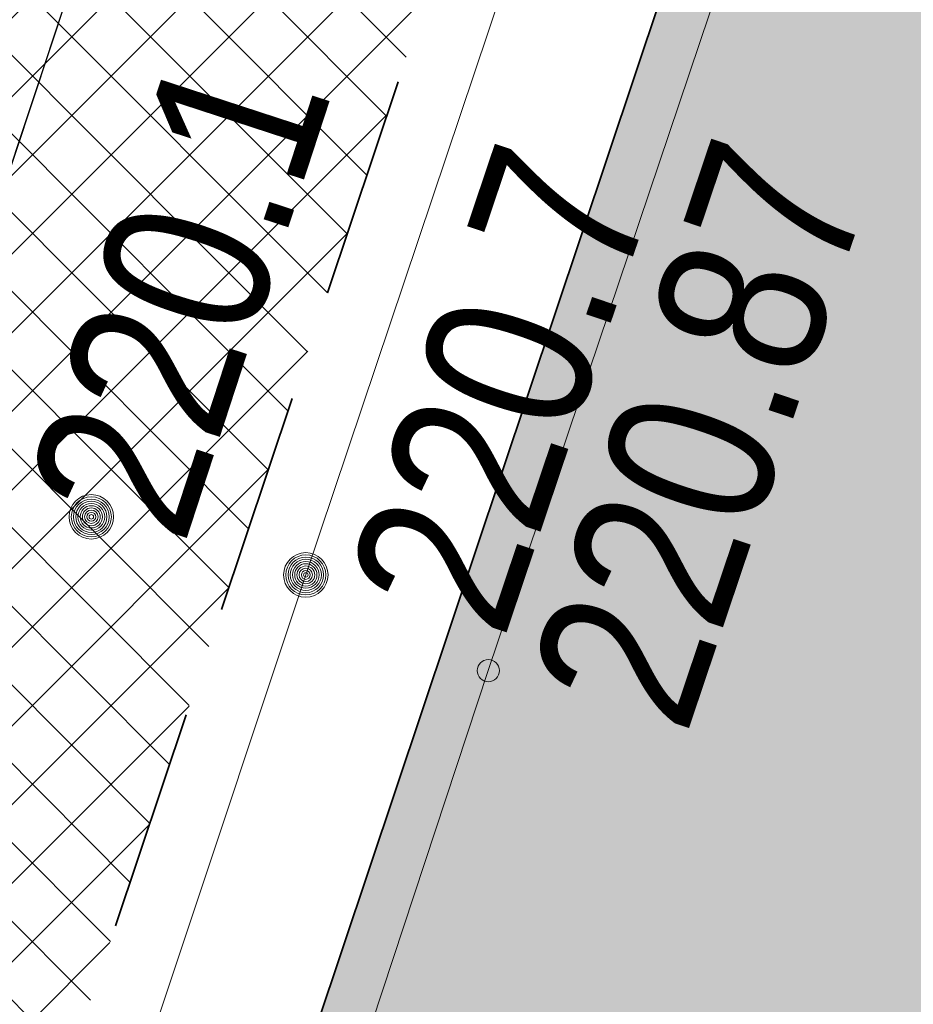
# Model space of a CAD drawing. Header units: metres. Extents: x 6599773 to 13199707, y 5688499 to 11377233.
# Tile 92 of 256: x 6599926.22 to 6599930.24, y 5688798.4 to 5688802.82. Entities that reach past the tile are written whole.
import ezdxf
from ezdxf.enums import TextEntityAlignment as Align

# ---------------------------------------------------------------- set-up
doc = ezdxf.new("R2010")
doc.units = ezdxf.units.M
doc.header["$MEASUREMENT"] = 0
for name, pattern in [('1', [0]), ('2_OTKJ', [2, 1.5, -0.5]), ('BUG', [1.5, 1, -0.5]), ('GUK', [2, 1.5, -0.5])]:
    doc.linetypes.add(name, pattern=pattern)
doc.layers.get('0').update_dxf_attribs({"linetype": 'CONTINUOUS', "lineweight": 5})
for name, color, linetype, lineweight in [('_kolor chodnik', 50, '1', 0), ('_kolor zjazdy kostka', 7, '1', 0), ('_kolor ścieżka', 10, '1', 0), ('_kraweznik', 7, 'CONTINUOUS', 35), ('_obrzeze', 10, 'BUG', 35), ('AS__Nowe_granice', 140, 'CONTINUOUS', 30), ('Kontury', 90, 'GUK', 5), ('OTK_L_0', 7, '2_OTKJ', 5), ('OTK_L_5', 7, 'CONTINUOUS', 5), ('OTR_T_0', 7, 'CONTINUOUS', 5), ('OTR_T_1', 7, 'CONTINUOUS', 5)]:
    doc.layers.add(name, color=color, linetype=linetype, lineweight=lineweight)
doc.layers.add('_kolor jezdnia', color=7, linetype='1', lineweight=0, true_color=0x00dbdb)
doc.styles.add('STYL_ARIAL', font='ARIALN.TTF', dxfattribs={"width": 0.75, "oblique": 0.1})
pattern_1 = [(45, (0, 0), (-0.1767766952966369, 0.1767766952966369), []), (135, (0, 0), (-0.1767766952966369, -0.1767766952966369), [])]

# ---------------------------------------------------------------- blocks, each defined once
blk = doc.blocks.new('801')
at = {"color": 0}
for radius in [0.1, 0.09, 0.08, 0.07, 0.06, 0.05, 0.04, 0.03, 0.02, 0.01]:
    blk.add_circle((0, 0), radius, dxfattribs=at)
blk = doc.blocks.new('403')
at = {"color": 0}
blk.add_circle((0, 0), 0.05, dxfattribs=at)

msp = doc.modelspace()

# ---------------------------------------------------------------- hatches: boundary and pattern name
at = {"layer": '_kolor chodnik'}
h = msp.add_hatch(dxfattribs=at)
h.set_pattern_fill('ANSI37', color=256, scale=2)
h.set_pattern_definition(pattern_1)
h.paths.add_polyline_path([(6599849.938171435, 5688542.085872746), (6599852.232147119, 5688548.938742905), (6599853.573135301, 5688548.489851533), (6599853.827082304, 5688549.248475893), (6599851.793849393, 5688549.929093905), (6599849.895278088, 5688548.982823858), (6599847.823506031, 5688542.793750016)])
edge = h.paths.add_edge_path()
edge.add_line((6600018.106075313, 5689087.454911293), (6600022.42781917, 5689091.229234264))
edge.add_line((6600022.42781917, 5689091.229234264), (6600020.233254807, 5689093.742094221))
edge.add_line((6600020.233254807, 5689093.742094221), (6600017.159471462, 5689091.057656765))
edge.add_arc((6600023.275194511, 5689085.3851404), 8.341433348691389, 137.1531559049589, 148.8016577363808)
edge.add_line((6600016.140105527, 5689089.706021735), (6600018.106075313, 5689087.454911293))
h.paths.add_polyline_path([(6600038.501784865, 5689187.592294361), (6600037.906968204, 5689187.700586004), (6600037.63829624, 5689186.224843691), (6600038.240083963, 5689186.115282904)])
h.paths.add_polyline_path([(6600069.098302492, 5689360.276020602), (6600068.321239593, 5689360.413462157), (6600068.064048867, 5689358.936495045), (6600068.836639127, 5689358.799546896)])
h.paths.add_polyline_path([(6600082.393785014, 5689362.950258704), (6600082.941124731, 5689366.103121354), (6600081.481377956, 5689366.361351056), (6600080.923159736, 5689363.210828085)])
h.paths.add_polyline_path([(6600074.022236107, 5689388.065861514), (6600072.983907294, 5689388.249860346), (6600072.723374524, 5689386.77253894), (6600073.760538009, 5689386.588865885)])
h.paths.add_polyline_path([(6600105.613104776, 5689486.405659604), (6600106.749499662, 5689489.711933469), (6600105.298891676, 5689490.233346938), (6600104.143487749, 5689486.917306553)], flags=17)
h.paths.add_polyline_path([(6600132.519778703, 5689678.737346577), (6600131.761827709, 5689678.896110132), (6600131.444670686, 5689677.429261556), (6600132.212256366, 5689677.269208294)])
h.paths.add_polyline_path([(6600156.649397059, 5689798.7449027), (6600156.48800471, 5689797.958860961), (6600157.450195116, 5689797.757316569), (6600157.615023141, 5689798.542205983)])
h.paths.add_polyline_path([(6600189.055358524, 5689948.643107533), (6600187.902868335, 5689948.884512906), (6600187.600024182, 5689947.417400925), (6600188.748131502, 5689947.176379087)])
edge = h.paths.add_edge_path()
edge.add_line((6600204.459383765, 5690032.969035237), (6600204.153258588, 5690031.227801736))
edge.add_arc((6600202.328347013, 5690027.299936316), 4.331100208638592, 41.85300125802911, 65.08011549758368, ccw=False)
edge.add_arc((6600032.90393149, 5690051.979071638), 174.020003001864, 352.8070218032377, 353.495463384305)
edge.add_arc((6600202.372679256, 5690027.343587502), 5.999999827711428, 55.12102442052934, 69.64815978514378)
edge = h.paths.add_edge_path()
edge.add_line((6600205.046027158, 5690040.265402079), (6600204.972740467, 5690038.483452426))
edge.add_arc((6600203.986269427, 5690044.401803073), 5.999999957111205, 279.4630688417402, 294.9140560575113)
edge.add_line((6600206.513819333, 5690038.960158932), (6600206.607027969, 5690041.030672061))
edge.add_arc((6600203.986269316, 5690044.401803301), 4.270000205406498, 284.3702444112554, 307.86193139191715, ccw=False)
edge = h.paths.add_edge_path()
edge.add_arc((6600203.547470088, 5690044.558759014), 6.446878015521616, 324.4350091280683, 356.2013368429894, ccw=False)
edge.add_arc((6600203.986269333, 5690044.401803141), 6.00000007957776, 323.2169970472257, 357.4193489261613)
h.paths.add_polyline_path([(6600208.910055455, 5690121.713696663), (6600208.146285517, 5690121.748120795), (6600207.125602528, 5690121.794124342), (6600209.971605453, 5690121.665851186)])
edge = h.paths.add_edge_path()
edge.add_line((6600238.769818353, 5690481.648294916), (6600240.338176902, 5690490.873746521))
edge.add_line((6600240.338176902, 5690490.873746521), (6600241.251295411, 5690510.829461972))
edge.add_line((6600241.251295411, 5690510.829461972), (6600239.524022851, 5690510.928942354))
edge.add_line((6600239.524022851, 5690510.928942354), (6600238.633343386, 5690491.167757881))
edge.add_line((6600238.633343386, 5690491.167757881), (6600234.579716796, 5690467.661262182))
edge.add_line((6600234.579716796, 5690467.661262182), (6600234.449796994, 5690464.966873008))
edge.add_arc((6600242.443669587, 5690464.607462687), 8.00194818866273, 177.4256738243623, 268.2543056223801)
edge.add_line((6600242.199903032, 5690456.609228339), (6600242.216657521, 5690457.359274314))
edge.add_line((6600242.216657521, 5690457.359274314), (6600242.305257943, 5690458.836738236))
edge.add_arc((6600242.444504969, 5690464.607952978), 5.772894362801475, 177.0298084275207, 268.6178439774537, ccw=False)
edge.add_line((6600236.679365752, 5690464.907083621), (6600236.951876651, 5690470.95443634))
edge.add_line((6600236.951876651, 5690470.95443634), (6600238.150786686, 5690478.210832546))
edge.add_line((6600238.150786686, 5690478.210832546), (6600238.769818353, 5690481.648294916))
h.paths.add_polyline_path([(6600238.769818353, 5690481.648294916), (6600238.150786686, 5690478.210832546), (6600239.670056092, 5690477.930590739), (6600240.266710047, 5690481.376366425)], flags=17)
edge = h.paths.add_edge_path()
edge.add_line((6600223.366500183, 5690460.339976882), (6600223.276803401, 5690457.948865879))
edge.add_arc((6600221.105749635, 5690465.64864014), 7.999999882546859, 285.7465040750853, 299.8464885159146)
edge.add_line((6600225.08717264, 5690458.709744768), (6600225.240084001, 5690461.623695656))
edge.add_arc((6600221.105749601, 5690465.648640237), 5.769999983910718, 293.06724420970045, 315.7681070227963, ccw=False)
edge = h.paths.add_edge_path()
edge.add_arc((6600220.025145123, 5690444.676291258), 5.77000016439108, 37.996647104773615, 59.94382588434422, ccw=False)
edge.add_line((6600224.572175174, 5690448.22839199), (6600224.817793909, 5690451.081798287))
edge.add_arc((6600220.025145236, 5690444.676291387), 7.999999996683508, 53.19588653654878, 68.15166733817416)
edge.add_line((6600223.00235276, 5690452.101669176), (6600222.91504296, 5690449.670427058))
edge = h.paths.add_edge_path()
edge.add_arc((6600221.105749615, 5690465.648640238), 7.999999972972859, 328.0222308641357, 357.0132597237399)
edge.add_line((6600229.094882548, 5690465.23180147), (6600229.218816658, 5690467.593604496))
edge.add_line((6600229.218816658, 5690467.593604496), (6600228.218919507, 5690467.645774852))
edge.add_line((6600228.218919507, 5690467.645774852), (6600227.891778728, 5690461.411918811))
h.paths.add_polyline_path([(6600200.980142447, 5690012.236744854), (6600202.31727834, 5690011.956662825), (6600202.522293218, 5690012.935421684), (6600201.182321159, 5690013.216097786)])
h.paths.add_polyline_path([(6600196.457878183, 5689983.98337835), (6600195.202332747, 5689984.246370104), (6600194.899091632, 5689982.777335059), (6600196.150355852, 5689982.515240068)])
edge = h.paths.add_edge_path()
edge.add_line((6600112.305909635, 5689517.99101877), (6600112.691041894, 5689519.807934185))
edge.add_line((6600112.691041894, 5689519.807934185), (6600113.245521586, 5689522.423769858))
edge.add_line((6600113.245521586, 5689522.423769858), (6600111.553124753, 5689522.782507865))
edge.add_line((6600111.553124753, 5689522.782507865), (6600107.405864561, 5689503.217226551))
edge.add_line((6600107.405864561, 5689503.217226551), (6600099.494506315, 5689480.361667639))
edge.add_line((6600099.494506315, 5689480.361667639), (6600099.182814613, 5689478.891218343))
edge.add_arc((6600107.008997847, 5689477.232359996), 8.000059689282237, 168.0325629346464, 257.7529108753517)
edge.add_line((6600105.311960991, 5689469.414366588), (6600105.784990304, 5689471.593619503))
edge.add_arc((6600107.008927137, 5689477.232314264), 5.769999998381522, 168.0321375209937, 257.7533362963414, ccw=False)
edge.add_line((6600101.364343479, 5689478.42879883), (6600101.647245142, 5689479.76342708))
edge.add_line((6600101.647245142, 5689479.76342708), (6600104.143487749, 5689486.917306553))
edge.add_line((6600104.143487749, 5689486.917306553), (6600105.298891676, 5689490.233346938))
edge.add_line((6600105.298891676, 5689490.233346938), (6600108.240043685, 5689498.809726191))
edge.add_line((6600108.240043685, 5689498.809726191), (6600112.305909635, 5689517.99101877))
h.paths.add_polyline_path([(6600136.009573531, 5689645.499114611), (6600138.333647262, 5689645.012304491), (6600138.661671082, 5689646.578318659), (6600134.869459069, 5689647.372651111)])
at = {"layer": '_kolor jezdnia'}
h = msp.add_hatch(dxfattribs=at)
h.set_pattern_fill('ANSI37', color=256, scale=2.2)
h.set_pattern_definition([(311.9999999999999, (0, 0), (0.2043648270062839, 0.1840109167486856), []), (41.99999999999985, (0, 0), (-0.1840109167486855, 0.2043648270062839), [])])
edge = h.paths.add_edge_path()
edge.add_line((6599833.066047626, 5688539.933393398), (6599850.649511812, 5688527.983462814))
edge.add_arc((6599857.337592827, 5688536.653968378), 10.95025544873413, 169.5012687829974, 232.3548431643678, ccw=False)
edge.add_arc((6599858.085851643, 5688536.618142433), 11.69295282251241, 162.2507788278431, 169.9967502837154, ccw=False)
edge.add_line((6599846.949484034, 5688540.182754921), (6599847.823506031, 5688542.793750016))
edge.add_line((6599847.823506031, 5688542.793750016), (6599849.895278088, 5688548.982823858))
edge.add_line((6599849.895278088, 5688548.982823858), (6599852.434748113, 5688556.56906746))
edge.add_line((6599852.434748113, 5688556.56906746), (6599928.48625871, 5688783.760284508))
edge.add_line((6599928.48625871, 5688783.760284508), (6599931.025728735, 5688791.34652811))
edge.add_line((6599931.025728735, 5688791.34652811), (6599996.657773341, 5688987.411326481))
edge.add_line((6599996.657773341, 5688987.411326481), (6599999.197243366, 5688994.997570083))
edge.add_line((6599999.197243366, 5688994.997570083), (6600021.930100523, 5689062.908193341))
edge.add_line((6600021.930100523, 5689062.908193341), (6600017.620224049, 5689067.371531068))
edge.add_line((6600017.620224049, 5689067.371531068), (6600016.714558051, 5689064.654078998))
edge.add_line((6600016.714558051, 5689064.654078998), (6600012.423620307, 5689051.835617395))
edge.add_line((6600012.423620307, 5689051.835617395), (6600009.884150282, 5689044.249373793))
edge.add_line((6600009.884150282, 5689044.249373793), (6599977.53516164, 5688947.612159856))
edge.add_line((6599977.53516164, 5688947.612159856), (6599974.995691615, 5688940.025916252))
edge.add_line((6599974.995691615, 5688940.025916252), (6599942.096912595, 5688841.746295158))
edge.add_line((6599942.096912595, 5688841.746295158), (6599939.557442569, 5688834.160051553))
edge.add_line((6599939.557442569, 5688834.160051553), (6599882.679288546, 5688664.246042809))
edge.add_line((6599882.679288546, 5688664.246042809), (6599880.139818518, 5688656.659799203))
edge.add_line((6599880.139818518, 5688656.659799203), (6599852.464543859, 5688573.984527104))
edge.add_line((6599852.464543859, 5688573.984527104), (6599842.470137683, 5688544.127903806))
edge.add_arc((6599835.706422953, 5688546.652910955), 7.219660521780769, 248.54809133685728, 339.52856074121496, ccw=False)
h.paths.add_polyline_path([(6600044.653202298, 5689172.271628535), (6600046.276244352, 5689181.431901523), (6600047.759199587, 5689189.801539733), (6600051.0603021, 5689208.432603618), (6600052.368792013, 5689215.817578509), (6600054.808584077, 5689229.587499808), (6600056.11707399, 5689236.972474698), (6600057.346666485, 5689243.912161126), (6600058.655146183, 5689251.297078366), (6600058.831439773, 5689252.292060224), (6600060.098987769, 5689259.445963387), (6600060.139929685, 5689259.677035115), (6600061.407468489, 5689266.830886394), (6600072.329030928, 5689328.470998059), (6600073.637511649, 5689335.855921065), (6600077.337304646, 5689356.73715072), (6600078.820259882, 5689365.106788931), (6600081.142794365, 5689378.214921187), (6600082.53851694, 5689386.092227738), (6600095.187867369, 5689457.483787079), (6600091.082877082, 5689465.8405575), (6600089.043088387, 5689454.328211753), (6600087.870641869, 5689447.711051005), (6600087.560133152, 5689445.958573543), (6600086.562151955, 5689440.326076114), (6600082.433200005, 5689417.022719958), (6600080.95024477, 5689408.65308175), (6600077.202698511, 5689387.502337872), (6600075.719743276, 5689379.132699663), (6600073.469199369, 5689366.430874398), (6600071.986244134, 5689358.061236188), (6600069.986864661, 5689346.776955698), (6600068.591142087, 5689338.899649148), (6600065.559290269, 5689321.78820693), (6600064.163567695, 5689313.91090038), (6600059.719426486, 5689288.828650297), (6600058.323703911, 5689280.951343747), (6600057.563846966, 5689276.662793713), (6600056.168124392, 5689268.785487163), (6600054.804920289, 5689261.091711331), (6600053.409197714, 5689253.214404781), (6600053.264817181, 5689252.399536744), (6600051.869094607, 5689244.522230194), (6600051.183555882, 5689240.653124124), (6600049.787833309, 5689232.775817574), (6600046.593849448, 5689214.749319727), (6600045.198126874, 5689206.872013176), (6600044.41754409, 5689202.466488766), (6600042.934588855, 5689194.096850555), (6600036.429952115, 5689157.38538759), (6600034.94699688, 5689149.01574938), (6600030.579776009, 5689124.367629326), (6600027.529365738, 5689107.151445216), (6600024.895072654, 5689094.014582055), (6600030.583685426, 5689094.264316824), (6600032.945013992, 5689106.191885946), (6600043.170247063, 5689163.901990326)])
edge = h.paths.add_edge_path()
edge.add_line((6600111.106812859, 5689535.144351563), (6600111.256844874, 5689535.85214863))
edge.add_line((6600111.256844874, 5689535.85214863), (6600112.915748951, 5689543.678261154))
edge.add_line((6600112.915748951, 5689543.678261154), (6600117.304772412, 5689564.384094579))
edge.add_line((6600117.304772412, 5689564.384094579), (6600119.067357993, 5689572.699339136))
edge.add_line((6600119.067357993, 5689572.699339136), (6600120.087667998, 5689577.512794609))
edge.add_line((6600120.087667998, 5689577.512794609), (6600121.64289057, 5689584.849775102))
edge.add_line((6600121.64289057, 5689584.849775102), (6600128.436769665, 5689616.900852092))
edge.add_line((6600128.436769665, 5689616.900852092), (6600129.991992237, 5689624.237832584))
edge.add_line((6600129.991992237, 5689624.237832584), (6600132.660554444, 5689636.827148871))
edge.add_line((6600132.660554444, 5689636.827148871), (6600133.208838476, 5689639.444704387))
edge.add_line((6600133.208838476, 5689639.444704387), (6600134.848957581, 5689647.274775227))
edge.add_line((6600134.848957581, 5689647.274775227), (6600138.97649476, 5689666.979995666))
edge.add_line((6600138.97649476, 5689666.979995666), (6600140.51410642, 5689674.320687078))
edge.add_line((6600140.51410642, 5689674.320687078), (6600145.209128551, 5689696.735129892))
edge.add_line((6600145.209128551, 5689696.735129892), (6600146.746740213, 5689704.075821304))
edge.add_line((6600146.746740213, 5689704.075821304), (6600151.462308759, 5689726.588354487))
edge.add_line((6600151.462308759, 5689726.588354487), (6600152.999920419, 5689733.929045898))
edge.add_line((6600152.999920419, 5689733.929045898), (6600155.244070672, 5689744.642813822))
edge.add_line((6600155.244070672, 5689744.642813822), (6600156.781682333, 5689751.983505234))
edge.add_line((6600156.781682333, 5689751.983505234), (6600161.635515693, 5689775.156126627))
edge.add_line((6600161.635515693, 5689775.156126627), (6600163.378142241, 5689783.475576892))
edge.add_line((6600163.378142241, 5689783.475576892), (6600163.850769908, 5689785.731942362))
edge.add_line((6600163.850769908, 5689785.731942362), (6600167.028500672, 5689800.90270461))
edge.add_line((6600167.028500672, 5689800.90270461), (6600179.490888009, 5689860.399222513))
edge.add_line((6600179.490888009, 5689860.399222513), (6600181.233514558, 5689868.718672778))
edge.add_line((6600181.233514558, 5689868.718672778), (6600181.84713393, 5689871.648144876))
edge.add_line((6600181.84713393, 5689871.648144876), (6600183.38474559, 5689878.988836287))
edge.add_line((6600183.38474559, 5689878.988836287), (6600184.935818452, 5689886.393792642))
edge.add_line((6600184.935818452, 5689886.393792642), (6600186.575937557, 5689894.223863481))
edge.add_line((6600186.575937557, 5689894.223863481), (6600194.051338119, 5689929.912074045))
edge.add_line((6600194.051338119, 5689929.912074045), (6600195.691457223, 5689937.742144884))
edge.add_line((6600195.691457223, 5689937.742144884), (6600202.915799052, 5689972.231779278))
edge.add_line((6600202.915799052, 5689972.231779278), (6600204.555918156, 5689980.061850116))
edge.add_line((6600204.555918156, 5689980.061850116), (6600206.062781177, 5689987.255744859))
edge.add_line((6600206.062781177, 5689987.255744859), (6600207.702900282, 5689995.085815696))
edge.add_line((6600207.702900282, 5689995.085815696), (6600210.232559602, 5690007.162628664))
edge.add_line((6600210.232559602, 5690007.162628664), (6600211.694938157, 5690014.144150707))
edge.add_arc((6600028.177652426, 5690052.584442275), 187.5000004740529, 348.1696294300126, 357.4195276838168)
edge.add_line((6600215.487522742, 5690044.142720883), (6600208.310270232, 5690026.480446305))
edge.add_arc((6600032.903933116, 5690051.97907145), 177.2500013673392, 348.1696294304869, 351.7289130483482, ccw=False)
edge.add_line((6600206.38894146, 5690015.640182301), (6600205.966941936, 5690013.625519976))
edge.add_line((6600205.966941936, 5690013.625519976), (6600204.326822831, 5690005.795449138))
edge.add_line((6600204.326822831, 5690005.795449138), (6600197.076961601, 5689971.183982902))
edge.add_line((6600197.076961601, 5689971.183982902), (6600195.334335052, 5689962.864532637))
edge.add_line((6600195.334335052, 5689962.864532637), (6600193.44722506, 5689953.855305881))
edge.add_line((6600193.44722506, 5689953.855305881), (6600191.909227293, 5689946.512771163))
edge.add_line((6600191.909227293, 5689946.512771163), (6600185.49684423, 5689915.899498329))
edge.add_line((6600185.49684423, 5689915.899498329), (6600183.856521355, 5689908.068454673))
edge.add_line((6600183.856521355, 5689908.068454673), (6600182.066605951, 5689899.523243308))
edge.add_line((6600182.066605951, 5689899.523243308), (6600180.32407057, 5689891.204228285))
edge.add_line((6600180.32407057, 5689891.204228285), (6600174.320344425, 5689862.541919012))
edge.add_line((6600174.320344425, 5689862.541919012), (6600172.577809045, 5689854.222903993))
edge.add_line((6600172.577809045, 5689854.222903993), (6600163.663810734, 5689811.666703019))
edge.add_line((6600163.663810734, 5689811.666703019), (6600162.023782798, 5689803.837067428))
edge.add_line((6600162.023782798, 5689803.837067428), (6600160.924220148, 5689798.587659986))
edge.add_line((6600160.924220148, 5689798.587659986), (6600159.279208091, 5689790.734229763))
edge.add_line((6600159.279208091, 5689790.734229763), (6600157.107250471, 5689780.365115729))
edge.add_line((6600157.107250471, 5689780.365115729), (6600155.462238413, 5689772.511685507))
edge.add_line((6600155.462238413, 5689772.511685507), (6600153.380318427, 5689762.572418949))
edge.add_line((6600153.380318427, 5689762.572418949), (6600151.735124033, 5689754.718118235))
edge.add_line((6600151.735124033, 5689754.718118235), (6600148.586504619, 5689739.686336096))
edge.add_line((6600148.586504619, 5689739.686336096), (6600146.885007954, 5689731.563243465))
edge.add_line((6600146.885007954, 5689731.563243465), (6600141.75088822, 5689707.052510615))
edge.add_line((6600141.75088822, 5689707.052510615), (6600140.110896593, 5689699.223048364))
edge.add_line((6600140.110896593, 5689699.223048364), (6600133.483561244, 5689667.583574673))
edge.add_line((6600133.483561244, 5689667.583574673), (6600131.860394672, 5689659.834436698))
edge.add_line((6600131.860394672, 5689659.834436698), (6600131.740984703, 5689659.26436315))
edge.add_line((6600131.740984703, 5689659.26436315), (6600130.117814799, 5689651.515209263))
edge.add_line((6600130.117814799, 5689651.515209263), (6600127.278733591, 5689637.961189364))
edge.add_line((6600127.278733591, 5689637.961189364), (6600126.924568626, 5689636.290366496))
edge.add_line((6600126.924568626, 5689636.290366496), (6600125.166244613, 5689627.995226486))
edge.add_line((6600125.166244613, 5689627.995226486), (6600118.009503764, 5689594.232298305))
edge.add_line((6600118.009503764, 5689594.232298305), (6600116.251179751, 5689585.937158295))
edge.add_line((6600116.251179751, 5689585.937158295), (6600113.665314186, 5689573.737975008))
edge.add_line((6600113.665314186, 5689573.737975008), (6600111.898534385, 5689565.402943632))
edge.add_line((6600111.898534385, 5689565.402943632), (6600104.889982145, 5689532.33911599))
edge.add_line((6600104.889982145, 5689532.33911599), (6600103.226635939, 5689524.492047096))
edge.add_line((6600103.226635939, 5689524.492047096), (6600096.623876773, 5689493.342605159))
edge.add_line((6600096.623876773, 5689493.342605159), (6600094.968986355, 5689485.53542763))
edge.add_line((6600094.968986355, 5689485.53542763), (6600094.300101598, 5689482.379870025))
edge.add_line((6600094.300101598, 5689482.379870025), (6600099.182814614, 5689478.891218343))
edge.add_line((6600099.182814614, 5689478.891218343), (6600099.494506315, 5689480.361667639))
edge.add_line((6600099.494506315, 5689480.361667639), (6600111.106812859, 5689535.144351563))
edge = h.paths.add_edge_path()
edge.add_arc((6600239.213891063, 5690851.4003676), 10.0000000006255, -2.8342403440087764, 76.13703556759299, ccw=False)
edge.add_line((6600249.201658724, 5690850.905901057), (6600249.082723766, 5690848.503524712))
edge.add_line((6600249.082723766, 5690848.503524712), (6600247.016487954, 5690806.767468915))
edge.add_line((6600247.016487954, 5690806.767468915), (6600246.092398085, 5690789.152178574))
edge.add_line((6600246.092398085, 5690789.152178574), (6600233.768116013, 5690572.015170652))
edge.add_line((6600233.768116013, 5690572.015170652), (6600228.959056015, 5690465.29620206))
edge.add_line((6600228.959056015, 5690465.29620206), (6600234.588724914, 5690465.017134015))
edge.add_line((6600234.588724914, 5690465.017134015), (6600239.26254019, 5690571.767576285))
edge.add_line((6600239.26254019, 5690571.767576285), (6600252.505038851, 5690806.400146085))
edge.add_line((6600252.505038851, 5690806.400146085), (6600254.569211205, 5690848.094521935))
edge.add_arc((6600262.559425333, 5690847.6989487), 7.999999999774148, 76.13703557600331, 177.1657596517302, ccw=False)
edge.add_line((6600264.476229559, 5690855.465921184), (6600241.609896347, 5690861.109083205))
edge = h.paths.add_edge_path()
edge.add_line((6600250.031475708, 5690451.625307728), (6600250.231741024, 5690455.772579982))
edge.add_line((6600250.231741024, 5690455.772579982), (6600246.257763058, 5690456.417303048))
edge.add_line((6600246.257763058, 5690456.417303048), (6600242.171761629, 5690456.61060902))
edge.add_arc((6600242.563100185, 5690464.586983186), 7.985968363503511, 176.9123644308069, 267.1911945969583, ccw=False)
edge.add_line((6600234.588724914, 5690465.017134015), (6600228.959056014, 5690465.29620206))
edge.add_arc((6600220.965133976, 5690465.657286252), 8.002072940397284, 267.8289300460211, 357.413716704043, ccw=False)
edge.add_line((6600220.661989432, 5690457.660957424), (6600212.406915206, 5690458.119572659))
edge.add_line((6600212.406915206, 5690458.119572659), (6600208.431872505, 5690457.817501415))
edge.add_line((6600208.431872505, 5690457.817501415), (6600208.233912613, 5690454.548331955))
edge.add_line((6600208.233912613, 5690454.548331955), (6600212.129565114, 5690453.127270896))
edge.add_line((6600212.129565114, 5690453.127270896), (6600218.640548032, 5690452.76554962))
edge.add_line((6600218.640548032, 5690452.76554962), (6600216.486747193, 5690452.885205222))
edge.add_line((6600216.486747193, 5690452.885205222), (6600220.46890539, 5690452.663974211))
edge.add_arc((6600220.025145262, 5690444.676291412), 7.999999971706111, -0.3386579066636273, 86.8201700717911, ccw=False)
edge.add_line((6600228.025005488, 5690444.629006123), (6600227.803602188, 5690439.649256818))
edge.add_line((6600227.803602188, 5690439.649256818), (6600226.885525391, 5690435.936828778))
edge.add_line((6600226.885525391, 5690435.936828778), (6600225.534849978, 5690405.967249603))
edge.add_line((6600225.534849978, 5690405.967249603), (6600226.115199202, 5690402.187514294))
edge.add_line((6600226.115199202, 5690402.187514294), (6600213.445139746, 5690121.008786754))
edge.add_line((6600213.445139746, 5690121.008786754), (6600213.352800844, 5690118.960058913))
edge.add_line((6600213.352800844, 5690118.960058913), (6600209.980184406, 5690044.131649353))
edge.add_arc((6600203.986269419, 5690044.401803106), 5.999999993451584, 257.4162346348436, 357.41934921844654, ccw=False)
edge.add_line((6600202.679069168, 5690038.545931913), (6600201.589735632, 5690033.666039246))
edge.add_line((6600201.589735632, 5690033.666039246), (6600203.67987942, 5690033.199458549))
edge.add_arc((6600202.372679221, 5690027.343587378), 5.999999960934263, -8.27108729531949, 77.41623506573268, ccw=False)
edge.add_line((6600208.310270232, 5690026.480446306), (6600215.487522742, 5690044.142720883))
edge.add_line((6600215.487522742, 5690044.142720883), (6600216.199687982, 5690059.944661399))
edge.add_line((6600216.199687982, 5690059.944661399), (6600216.537356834, 5690067.437056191))
edge.add_line((6600216.537356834, 5690067.437056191), (6600223.893528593, 5690230.66011469))
edge.add_line((6600223.893528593, 5690230.66011469), (6600224.231197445, 5690238.152509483))
edge.add_line((6600224.231197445, 5690238.152509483), (6600233.507835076, 5690443.987992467))
edge.add_arc((6600241.499722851, 5690443.627812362), 7.999999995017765, 87.29208981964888, 177.4195277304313, ccw=False)
edge.add_line((6600241.877677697, 5690451.618879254), (6600246.021541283, 5690451.422886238))
edge.add_line((6600246.021541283, 5690451.422886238), (6600246.427694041, 5690451.443388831))
edge.add_line((6600246.427694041, 5690451.443388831), (6600246.793970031, 5690451.461878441))
edge.add_line((6600246.793970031, 5690451.461878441), (6600250.031475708, 5690451.625307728))
edge = h.paths.add_edge_path()
edge.add_line((6600007.33756506, 5689086.20374581), (6600006.980466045, 5689080.740822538))
edge.add_line((6600006.980466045, 5689080.740822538), (6600007.229745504, 5689080.720859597))
edge.add_line((6600007.229745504, 5689080.720859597), (6600008.093335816, 5689080.601653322))
edge.add_line((6600008.093335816, 5689080.601653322), (6600008.702681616, 5689080.53831051))
edge.add_arc((6600008.140193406, 5689070.554142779), 9.999999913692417, -18.557800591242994, 86.77547804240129, ccw=False)
edge.add_line((6600017.620224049, 5689067.371531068), (6600021.930100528, 5689062.908193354))
edge.add_arc((6599734.83819726, 5689159.011261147), 302.7499967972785, 341.4922000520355, 343.8640860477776)
edge.add_arc((6600034.895369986, 5689072.315877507), 9.581213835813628, 98.63328270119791, 164.5273290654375, ccw=False)
edge.add_line((6600033.457137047, 5689081.788529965), (6600033.832640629, 5689081.798737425))
edge.add_line((6600033.832640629, 5689081.798737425), (6600034.422462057, 5689082.05700874))
edge.add_line((6600034.422462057, 5689082.05700874), (6600036.833623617, 5689082.139040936))
edge.add_line((6600036.833623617, 5689082.139040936), (6600036.730225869, 5689087.148851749))
edge.add_line((6600036.730225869, 5689087.148851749), (6600036.579860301, 5689087.134303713))
edge.add_arc((6600036.479565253, 5689093.136286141), 6.002820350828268, 169.1687651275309, 270.9573417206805, ccw=False)
edge.add_line((6600030.583685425, 5689094.264316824), (6600024.895072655, 5689094.014582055))
edge.add_arc((6600015.200558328, 5689096.162123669), 9.929528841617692, 271.0943432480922, 347.5094668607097, ccw=False)
edge.add_arc((6600014.909438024, 5689089.646776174), 3.446070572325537, 264.4236009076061, 278.0194998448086, ccw=False)
edge.add_line((6600014.574573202, 5689086.217014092), (6600014.299554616, 5689086.232508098))
edge.add_line((6600014.299554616, 5689086.232508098), (6600010.474232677, 5689086.448019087))
edge.add_line((6600010.474232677, 5689086.448019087), (6600007.33756506, 5689086.20374581))
edge = h.paths.add_edge_path()
edge.add_line((6600105.490725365, 5689463.953528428), (6600106.927559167, 5689464.047234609))
edge.add_line((6600106.927559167, 5689464.047234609), (6600107.835, 5689468.66))
edge.add_line((6600107.835, 5689468.66), (6600105.311960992, 5689469.414366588))
edge.add_arc((6600107.008997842, 5689477.232359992), 8.000059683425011, 168.0325628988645, 257.7529109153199, ccw=False)
edge.add_line((6600099.182814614, 5689478.891218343), (6600094.300101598, 5689482.379870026))
edge.add_arc((6600586.245114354, 5689378.10423892), 502.8750369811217, 168.032376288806, 169.9522165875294)
edge.add_line((6600091.082877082, 5689465.8405575), (6600095.187867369, 5689457.483787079))
edge.add_arc((6600103.06517392, 5689456.088064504), 8.000000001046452, 77.7533362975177, 169.9524553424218, ccw=False)
edge.add_line((6600104.762140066, 5689463.906012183), (6600105.490725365, 5689463.953528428))
at = {"layer": '_kolor zjazdy kostka'}
h = msp.add_hatch(dxfattribs=at)
h.set_pattern_fill('ANSI37', color=256, scale=2)
h.set_pattern_definition(pattern_1)
h.paths.add_polyline_path([(6600244.137440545, 5690813.934732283), (6600242.369522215, 5690814.022127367), (6600242.097568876, 5690808.528921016), (6600243.865482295, 5690808.44142671)])
h.paths.add_polyline_path([(6600247.012128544, 5690806.679412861), (6600247.44273645, 5690815.377295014), (6600247.393289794, 5690814.378518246), (6600247.113277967, 5690808.722537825)])
h.paths.add_polyline_path([(6600242.297085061, 5690788.088808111), (6600240.958726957, 5690788.155683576), (6600240.648818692, 5690782.664569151), (6600241.987258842, 5690782.599147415)])
h.paths.add_polyline_path([(6600245.558275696, 5690780.919298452), (6600246.037231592, 5690789.405686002), (6600244.985820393, 5690788.453468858), (6600244.612601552, 5690781.981345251)])
h.paths.add_polyline_path([(6600241.348405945, 5690723.711515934), (6600242.272017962, 5690722.691689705), (6600242.749709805, 5690731.155680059), (6600241.698138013, 5690730.203317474), (6600241.472690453, 5690726.27550499)])
h.paths.add_polyline_path([(6600225.772794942, 5690394.589141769), (6600224.731429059, 5690393.637598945), (6600224.461246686, 5690387.644646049), (6600225.412923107, 5690386.603142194)])
h.paths.add_polyline_path([(6600223.012390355, 5690333.280720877), (6600223.372595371, 5690341.272607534), (6600222.32835346, 5690340.318436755), (6600222.058239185, 5690334.324941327)])
h.paths.add_polyline_path([(6600215.496388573, 5690166.390602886), (6600215.856593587, 5690174.382489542), (6600214.812834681, 5690173.428760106), (6600214.542018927, 5690167.435062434)])
h.paths.add_polyline_path([(6600212.446537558, 5690121.053392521), (6600213.399499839, 5690120.010473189), (6600213.788744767, 5690128.503024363), (6600212.745135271, 5690127.54943145)])
h.paths.add_polyline_path([(6600209.977420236, 5690121.665589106), (6600210.225142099, 5690127.162117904), (6600207.346107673, 5690127.291879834), (6600207.119593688, 5690121.794395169)])
h.paths.add_polyline_path([(6600207.950178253, 5690070.725854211), (6600204.880846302, 5690070.828947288), (6600204.643784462, 5690065.333808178), (6600207.702521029, 5690065.204598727)])
h.paths.add_polyline_path([(6600200.981479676, 5690012.236464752), (6600199.969248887, 5690007.339980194), (6600201.282587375, 5690007.064882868), (6600202.31726072, 5690011.956666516)])
h.paths.add_polyline_path([(6600193.613960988, 5689970.406358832), (6600192.398010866, 5689970.660657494), (6600191.286205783, 5689965.274578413), (6600192.486379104, 5689965.023185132)])
h.paths.add_polyline_path([(6600189.061271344, 5689948.671423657), (6600189.984133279, 5689953.050774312), (6600188.818902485, 5689953.32186217), (6600187.908781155, 5689948.91282903)])
h.paths.add_polyline_path([(6600180.976201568, 5689915.317449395), (6600179.952861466, 5689910.421322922), (6600181.008474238, 5689910.200199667), (6600182.033843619, 5689915.09540201)])
h.paths.add_polyline_path([(6600176.508279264, 5689893.538690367), (6600177.476023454, 5689893.335973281), (6600178.603605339, 5689898.719146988), (6600177.636002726, 5689898.922290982)])
h.paths.add_polyline_path([(6600179.28182965, 5689859.401159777), (6600180.522246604, 5689860.211927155), (6600181.057490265, 5689860.561775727), (6600183.598022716, 5689860.029600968), (6600184.726606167, 5689865.412570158), (6600182.186324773, 5689865.943033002), (6600181.604764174, 5689866.832779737), (6600181.024456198, 5689867.720610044)])
h.paths.add_polyline_path([(6600160.20081012, 5689810.862606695), (6600159.232772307, 5689811.065842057), (6600158.207991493, 5689806.171529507), (6600159.17573568, 5689805.968812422)])
h.paths.add_polyline_path([(6600156.493917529, 5689797.987177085), (6600155.463416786, 5689793.068691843), (6600156.431160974, 5689792.865974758), (6600157.461419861, 5689797.784520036)])
edge = h.paths.add_edge_path()
edge.add_arc((6600173.111981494, 5689800.679690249), 5.999999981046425, 204.6731153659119, 239.5411154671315, ccw=False)
edge.add_arc((6600173.162096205, 5689800.685330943), 6.047914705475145, 168.3203586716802, 204.5234866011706, ccw=False)
edge.add_line((6600167.239404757, 5689801.909666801), (6600163.65166784, 5689784.781499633))
edge.add_arc((6600169.524220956, 5689783.551410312), 5.999999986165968, 139.2146049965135, 168.1696294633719, ccw=False)
edge.add_arc((6600169.524220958, 5689783.551410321), 5.999999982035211, 96.80962310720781, 139.2146050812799, ccw=False)
edge.add_line((6600168.81279652, 5689789.509083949), (6600170.070461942, 5689795.507731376))
h.paths.add_polyline_path([(6600163.526364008, 5689776.866746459), (6600166.051243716, 5689776.337874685), (6600167.179826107, 5689781.720838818), (6600164.653945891, 5689782.24992016), (6600163.941148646, 5689783.340449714), (6600163.493329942, 5689784.025580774), (6600161.750703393, 5689775.706130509), (6600162.438017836, 5689776.155376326)])
h.paths.add_polyline_path([(6600152.614191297, 5689774.643430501), (6600153.639138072, 5689779.536616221), (6600152.646757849, 5689779.74492896), (6600151.646447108, 5689774.846147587)])
h.paths.add_polyline_path([(6600150.121074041, 5689767.466820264), (6600148.177624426, 5689758.167954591), (6600149.115997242, 5689757.971390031), (6600151.066362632, 5689767.268392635)])
h.paths.add_polyline_path([(6600142.970741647, 5689739.332500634), (6600141.888449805, 5689734.142420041), (6600144.036614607, 5689733.695518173), (6600145.123068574, 5689738.882330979)])
h.paths.add_polyline_path([(6600136.256357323, 5689701.052153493), (6600137.154085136, 5689700.864096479), (6600138.287960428, 5689706.274871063), (6600137.38649247, 5689706.464182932)])
h.paths.add_polyline_path([(6600130.081494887, 5689667.099389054), (6600129.212847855, 5689667.281639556), (6600128.083282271, 5689661.898895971), (6600128.953953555, 5689661.716447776)])
h.paths.add_polyline_path([(6600128.397394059, 5689659.030340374), (6600127.554144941, 5689659.207226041), (6600126.493408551, 5689653.810049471), (6600127.269860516, 5689653.647397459)])
h.paths.add_polyline_path([(6600134.990411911, 5689640.633636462), (6600137.30714639, 5689640.148363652), (6600138.339560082, 5689645.040620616), (6600136.015486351, 5689645.500958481), (6600135.435178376, 5689646.388788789), (6600134.8548704, 5689647.276619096), (6600133.214751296, 5689639.446548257), (6600134.102581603, 5689640.026856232)])
h.paths.add_polyline_path([(6600122.164164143, 5689634.294831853), (6600121.024067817, 5689628.914244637), (6600122.015114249, 5689628.705875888), (6600123.155614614, 5689634.086346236)])
h.paths.add_polyline_path([(6600114.542075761, 5689593.450769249), (6600113.493359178, 5689593.398339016), (6600112.364315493, 5689588.045694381), (6600113.29076438, 5689587.547532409)])
h.paths.add_polyline_path([(6600110.194543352, 5689572.941097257), (6600109.207819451, 5689573.148880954), (6600108.06771793, 5689567.768269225), (6600109.050143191, 5689567.53521504)])
h.paths.add_polyline_path([(6600119.083213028, 5689565.540446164), (6600119.089125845, 5689565.542290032), (6600121.462438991, 5689565.065690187), (6600122.598093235, 5689570.447168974), (6600120.229622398, 5689570.949214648), (6600119.651446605, 5689571.8119627), (6600119.073270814, 5689572.72765526), (6600117.310757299, 5689564.412754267)])
h.paths.add_polyline_path([(6600101.698666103, 5689532.937884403), (6600100.730666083, 5689533.141679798), (6600099.694214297, 5689528.250234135), (6600100.669121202, 5689528.045267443)])
h.paths.add_polyline_path([(6600094.06402112, 5689496.827028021), (6600093.080194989, 5689497.033910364), (6600092.036590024, 5689492.143967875), (6600093.038865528, 5689491.933250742)])
h.paths.add_polyline_path([(6600083.709836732, 5689453.749808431), (6600082.738586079, 5689448.336231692), (6600084.647281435, 5689448.027407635), (6600085.606840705, 5689453.416583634)])
h.paths.add_polyline_path([(6600084.434394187, 5689446.825895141), (6600083.731191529, 5689446.921126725), (6600082.928047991, 5689442.491821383), (6600083.649300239, 5689442.394910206)])
h.paths.add_polyline_path([(6600078.04194071, 5689410.721110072), (6600078.996952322, 5689416.137564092), (6600078.0548333, 5689416.304853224), (6600077.111232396, 5689410.886043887)])
h.paths.add_polyline_path([(6600072.911565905, 5689386.768652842), (6600071.96046622, 5689381.312635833), (6600072.800073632, 5689381.163221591), (6600073.76645083, 5689386.590709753)])
h.paths.add_polyline_path([(6600082.887400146, 5689379.432062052), (6600085.278102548, 5689379.034943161), (6600086.160383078, 5689383.956496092), (6600083.759726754, 5689384.355378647), (6600083.152078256, 5689385.224725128), (6600082.544429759, 5689386.094071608), (6600081.148707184, 5689378.216765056), (6600082.018053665, 5689378.824413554)])
h.paths.add_polyline_path([(6600080.731401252, 5689363.247695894), (6600080.041469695, 5689363.369939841), (6600079.433821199, 5689364.239286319), (6600078.8261727, 5689365.108632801), (6600077.343217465, 5689356.73899459), (6600078.212563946, 5689357.346643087), (6600079.081910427, 5689357.954291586), (6600081.429189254, 5689357.564866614), (6600082.388748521, 5689362.980514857)])
h.paths.add_polyline_path([(6600069.104215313, 5689360.304336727), (6600070.063917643, 5689365.720487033), (6600069.2708267, 5689365.861009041), (6600068.327152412, 5689360.441778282)])
h.paths.add_polyline_path([(6600066.55061698, 5689345.891799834), (6600065.546169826, 5689346.069805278), (6600064.677796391, 5689341.145792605), (6600065.678290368, 5689340.968483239)])
h.paths.add_polyline_path([(6600061.138656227, 5689321.077501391), (6600060.270282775, 5689316.15348863), (6600061.250715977, 5689315.979734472), (6600062.127590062, 5689320.902245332)])
h.paths.add_polyline_path([(6600055.325252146, 5689288.11325564), (6600054.456878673, 5689283.189242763), (6600055.410852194, 5689283.020177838), (6600056.28317863, 5689287.917022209)])
h.paths.add_polyline_path([(6600048.045675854, 5689182.819289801), (6600050.371939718, 5689182.407116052), (6600051.314445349, 5689187.67761207), (6600048.980409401, 5689188.064690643), (6600048.372760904, 5689188.934037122), (6600047.765112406, 5689189.803383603), (6600046.306982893, 5689181.603992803), (6600046.972918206, 5689182.069462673)])
h.paths.add_polyline_path([(6600040.943690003, 5689201.374141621), (6600039.339175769, 5689201.66987967), (6600038.429882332, 5689196.244216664), (6600039.984130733, 5689195.958493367)])
h.paths.add_polyline_path([(6600032.993704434, 5689156.473759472), (6600032.278185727, 5689156.600537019), (6600031.299242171, 5689151.188930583), (6600032.034145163, 5689151.058111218)])
h.paths.add_polyline_path([(6600026.309179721, 5689123.603833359), (6600025.417362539, 5689118.683970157), (6600026.271201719, 5689118.532684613), (6600027.143528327, 5689123.456001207)])
h.paths.add_polyline_path([(6600013.302986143, 5689054.462576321), (6600015.84245617, 5689062.048819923), (6600014.576741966, 5689061.417973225), (6600012.672139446, 5689055.728290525)])
h.paths.add_polyline_path([(6599974.547216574, 5688938.686171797), (6599977.086686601, 5688946.272415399), (6599975.820972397, 5688945.641568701), (6599973.916369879, 5688939.951886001)])
h.paths.add_polyline_path([(6599942.102825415, 5688841.748139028), (6599940.837111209, 5688841.117292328), (6599938.932508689, 5688835.427609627), (6599939.563355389, 5688834.161895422)])
h.paths.add_polyline_path([(6599882.685201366, 5688664.247886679), (6599881.419487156, 5688663.617039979), (6599879.514884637, 5688657.927357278), (6599880.145731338, 5688656.661643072)])
h.paths.add_polyline_path([(6599851.799762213, 5688549.930937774), (6599853.832995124, 5688549.250319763), (6599855.420163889, 5688553.991722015), (6599853.386930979, 5688554.672340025), (6599852.913795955, 5688555.621625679), (6599852.440660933, 5688556.570911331), (6599849.901190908, 5688548.984667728)])
h.paths.add_polyline_path([(6600233.581687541, 5690586.458647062), (6600234.520016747, 5690585.337735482), (6600234.976631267, 5690593.42826699), (6600233.922640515, 5690592.499827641)])
h.paths.add_polyline_path([(6600231.728371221, 5690526.750719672), (6600230.676277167, 5690525.793817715), (6600230.420013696, 5690519.782861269), (6600231.363586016, 5690518.655686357)])
h.paths.add_polyline_path([(6600237.577122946, 5690639.505119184), (6600236.516490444, 5690638.540451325), (6600236.176926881, 5690632.541599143), (6600237.1204992, 5690631.41442423)])
h.paths.add_polyline_path([(6600238.927801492, 5690681.139540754), (6600239.8637879, 5690680.021427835), (6600240.320411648, 5690688.112122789), (6600239.268317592, 5690687.155220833)])
h.paths.add_polyline_path([(6600218.122284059, 5690224.814875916), (6600217.079933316, 5690223.862433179), (6600216.809648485, 5690217.865326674), (6600217.762143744, 5690216.822918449)])
h.paths.add_polyline_path([(6600219.363739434, 5690274.535639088), (6600220.315886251, 5690273.493612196), (6600220.675810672, 5690281.480778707), (6600219.633750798, 5690280.528598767)])
h.paths.add_polyline_path([(6600168.75986753, 5689856.554734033), (6600169.729143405, 5689856.351696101), (6600170.857343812, 5689861.737822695), (6600169.889741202, 5689861.940966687)])
h.paths.add_polyline_path([(6600168.841833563, 5689852.115601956), (6600167.871405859, 5689852.319339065), (6600166.844894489, 5689847.425845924), (6600167.816759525, 5689847.221809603)])
at = {"layer": '_kolor ścieżka'}
h = msp.add_hatch(dxfattribs=at)
h.set_pattern_fill('ANSI37', color=10, scale=2)
h.set_pattern_definition(pattern_1)
edge = h.paths.add_edge_path()
edge.add_line((6599877.145262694, 5688659.244027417), (6599854.614951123, 5688591.938475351))
edge.add_line((6599854.614951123, 5688591.938475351), (6599854.214414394, 5688589.387325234))
edge.add_line((6599854.214414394, 5688589.387325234), (6599839.435327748, 5688545.233719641))
edge.add_arc((6599834.52303551, 5688547.748213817), 5.518450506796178, 246.5150871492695, 332.8930934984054, ccw=False)
edge.add_line((6599832.323891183, 5688542.68688393), (6599836.925902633, 5688539.594394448))
edge.add_arc((6599835.881373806, 5688546.528699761), 7.012533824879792, 278.5661808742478, 339.9794081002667)
edge.add_line((6599842.470137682, 5688544.127903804), (6599857.359687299, 5688588.607952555))
edge.add_line((6599857.359687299, 5688588.607952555), (6599857.303782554, 5688591.591210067))
edge.add_line((6599857.303782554, 5688591.591210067), (6599879.508971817, 5688657.925513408))
edge.add_line((6599879.508971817, 5688657.925513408), (6599879.193548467, 5688658.558370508))
edge.add_line((6599879.193548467, 5688658.558370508), (6599877.145262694, 5688659.244027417))
h.paths.add_polyline_path([(6599879.193548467, 5688658.558370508), (6599879.508971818, 5688657.925513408), (6599881.413574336, 5688663.615196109), (6599880.780717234, 5688663.299772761), (6599878.732431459, 5688663.985429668), (6599877.145262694, 5688659.244027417)])
h.paths.add_polyline_path([(6599938.926595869, 5688835.425765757), (6599938.61117252, 5688836.058622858), (6599936.562886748, 5688836.744279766), (6599878.732431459, 5688663.985429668), (6599880.780717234, 5688663.299772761), (6599881.413574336, 5688663.615196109)])
h.paths.add_polyline_path([(6599974.364844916, 5688941.291630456), (6599974.049421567, 5688941.924487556), (6599972.001135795, 5688942.610144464), (6599936.562886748, 5688836.744279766), (6599938.61117252, 5688836.058622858), (6599938.926595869, 5688835.425765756)])
h.paths.add_polyline_path([(6599974.049421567, 5688941.924487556), (6599974.364844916, 5688941.291630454), (6600009.253303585, 5689045.515087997), (6600008.937880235, 5689046.147945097), (6600006.889594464, 5689046.833602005), (6599972.001135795, 5688942.610144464)])
h.paths.add_polyline_path([(6600008.937880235, 5689046.147945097), (6600009.253303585, 5689045.515087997), (6600011.157906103, 5689051.204770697), (6600010.525049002, 5689050.889347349), (6600008.476763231, 5689051.575004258), (6600006.889594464, 5689046.833602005)])
edge = h.paths.add_edge_path()
edge.add_arc((6599858.085851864, 5688536.618142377), 11.69295304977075, 162.2507788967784, 169.9967501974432)
edge.add_line((6599846.570656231, 5688538.649255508), (6599849.824991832, 5688528.706403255))
edge.add_line((6599849.824991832, 5688528.706403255), (6599853.135519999, 5688528.731057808))
edge.add_line((6599853.135519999, 5688528.731057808), (6599849.868997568, 5688538.728963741))
edge.add_line((6599849.868997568, 5688538.728963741), (6599850.886451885, 5688541.768438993))
edge.add_line((6599850.886451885, 5688541.768438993), (6599849.938171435, 5688542.085872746))
edge.add_line((6599849.938171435, 5688542.085872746), (6599847.823506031, 5688542.793750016))
edge.add_line((6599847.823506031, 5688542.793750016), (6599846.949484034, 5688540.182754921))
edge = h.paths.add_edge_path()
edge.add_arc((6600008.743460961, 5689068.123037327), 7.659999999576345, 341.4922000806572, 372.1491631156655)
edge.add_line((6600016.231900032, 5689069.735141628), (6600014.371922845, 5689078.374983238))
edge.add_arc((6600008.140193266, 5689070.554142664), 10.00000004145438, 51.45178747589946, 78.26461791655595)
edge.add_line((6600010.174112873, 5689080.345116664), (6600010.018184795, 5689077.577393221))
edge.add_arc((6600009.814745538, 5689075.098871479), 2.486856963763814, 14.594442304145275, 85.30763078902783, ccw=False)
edge.add_line((6600012.221360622, 5689075.725498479), (6600013.747330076, 5689068.637167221))
edge.add_line((6600013.747330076, 5689068.637167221), (6600013.596857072, 5689066.921144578))
edge.add_line((6600013.596857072, 5689066.921144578), (6600008.476763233, 5689051.575004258))
edge.add_line((6600008.476763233, 5689051.575004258), (6600010.525049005, 5689050.88934735))
edge.add_line((6600010.525049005, 5689050.88934735), (6600011.157906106, 5689051.204770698))
edge.add_line((6600011.157906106, 5689051.204770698), (6600016.00728921, 5689065.691494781))

# ---------------------------------------------------------------- linework, layer by layer
at = {"layer": '_kraweznik'}
msp.add_line((6600016.714558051, 5689064.654078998), (6599842.470137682, 5688544.127903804), dxfattribs=at)
at = {"layer": '_obrzeze'}
msp.add_line((6600016.007289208, 5689065.691494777), (6599857.303782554, 5688591.591210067), dxfattribs=at)
at = {"layer": 'AS__Nowe_granice'}
msp.add_lwpolyline([(6600019.34, 5689081.95), (6599838.5601, 5688539.0294)], dxfattribs=at)
at = {"layer": 'Kontury', "color": 3, "linetype": '1'}
msp.add_lwpolyline([(6599892.9185, 5688702.2792), (6599942.545, 5688851.3184)], dxfattribs=at)
at = {"layer": 'OTK_L_0', "color": 7, "linetype": '1'}
for points in [[(6599938.811, 5688831.006), (6599928.325, 5688799.898)], [(6599928.325, 5688799.898), (6599919.396, 5688772.84)]]:
    msp.add_lwpolyline(points, dxfattribs=at)
at = {"layer": 'OTK_L_5', "color": 7}
for points in [[(6599927.505, 5688800.328), (6599937.616, 5688830.417)], [(6599918.422, 5688773.066), (6599927.505, 5688800.328)]]:
    msp.add_lwpolyline(points, dxfattribs=at)

# ---------------------------------------------------------------- block references
at = {"layer": 'OTR_T_0', "color": 7, "rotation": 0.0008399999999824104}
msp.add_blockref('403', (6599928.325, 5688799.898), dxfattribs=at)
at = {"layer": 'OTR_T_1', "color": 7, "rotation": 0.0008399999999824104}
for p in [(6599926.541, 5688800.589), (6599927.505, 5688800.328)]:
    msp.add_blockref('801', p, dxfattribs=at)

# ---------------------------------------------------------------- texts
at = {"layer": 'OTR_T_0', "color": 7, "style": 'STYL_ARIAL'}
msp.add_text('220.87', height=0.75, rotation=71.40000000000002, dxfattribs=at).set_placement((6599928.5027, 5688799.8382), align=Align.TOP_LEFT)
at = {"layer": 'OTR_T_1', "color": 7, "style": 'STYL_ARIAL'}
msp.add_text('220.1', height=0.75, rotation=71.9, dxfattribs=at).set_placement((6599926.6004, 5688800.5696), align=Align.MIDDLE_LEFT)
msp.add_text('220.7', height=0.75, rotation=71.40000000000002, dxfattribs=at).set_placement((6599927.6827, 5688800.2682), align=Align.TOP_LEFT)

doc.saveas('drawing.dxf')
